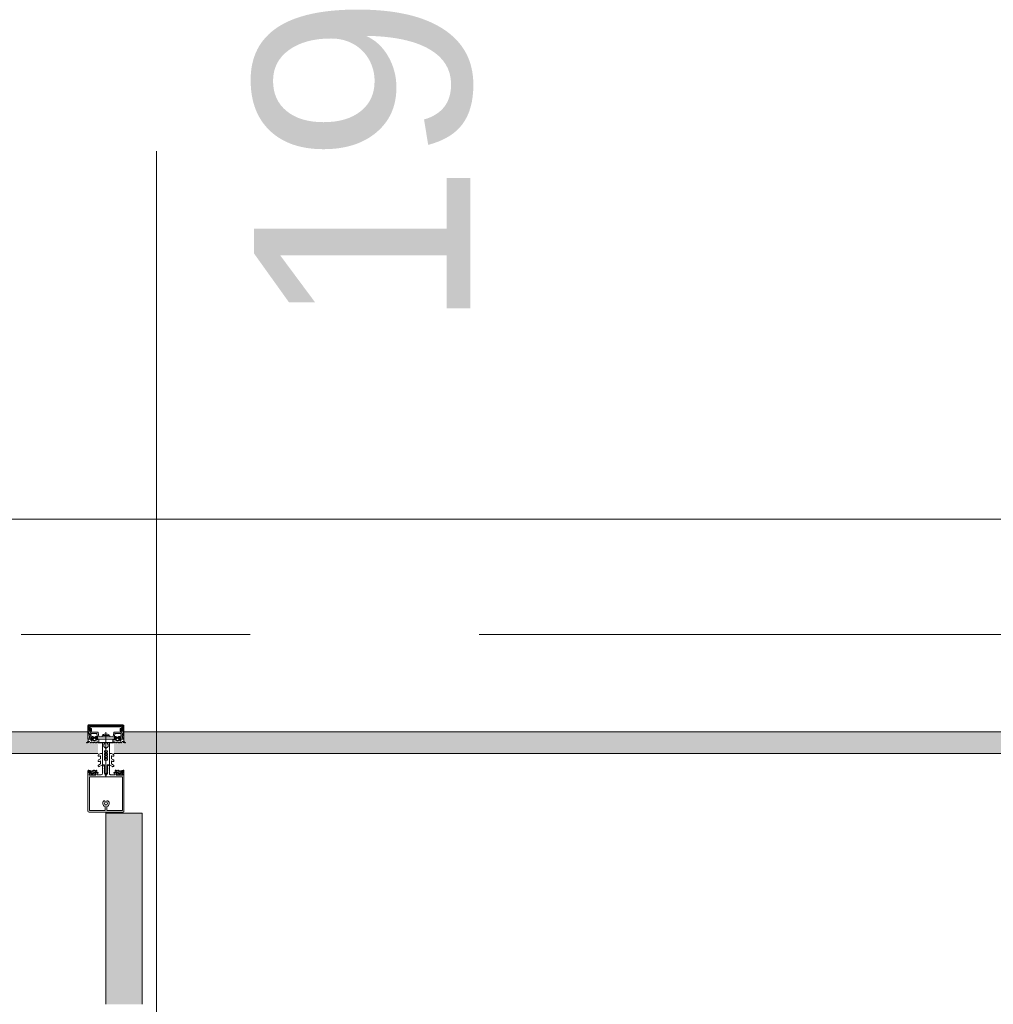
# Model space of a CAD drawing. Header units: centimetres. Extents: x -2574 to 3083, y -1 to 3760.
# Tile 49 of 58: x 1155 to 1290, y 3482 to 3619. Entities that reach past the tile are written whole.
import ezdxf

# ---------------------------------------------------------------- set-up
doc = ezdxf.new("R2010")
doc.units = ezdxf.units.CM
doc.linetypes.add('Oś', pattern=[222.25, 127, -31.75, 31.75, -31.75])
for name, color, linetype, lineweight in [('A-DETL-GENF', 92, 'Continuous', 9), ('A-FLOR', 192, 'Continuous', 13), ('A-GLAZ-CURT', 52, 'Continuous', 13), ('A-WALL', 113, 'Continuous', 13), ('S-GRID', 1, 'Continuous', 13), ('S-GRID-IDEN', 1, 'Continuous', 13)]:
    doc.layers.add(name, color=color, linetype=linetype, lineweight=lineweight)
doc.layers.add('A-WALL-PATT', color=111, linetype='Continuous', lineweight=13, plot=False)
doc.styles.add('Arial_4', font='arial.ttf', dxfattribs={"height": 30})

msp = doc.modelspace()

# ---------------------------------------------------------------- hatches: boundary and pattern name
at = {"layer": 'A-GLAZ-CURT', "lineweight": 9}
for points in [[(1166.28, 3516.83), (1166.28, 3518.33), (1164.88, 3518.33), (1164.88, 3519.83), (1029.88, 3519.83), (1029.88, 3518.33), (1028.48, 3518.33), (1028.48, 3516.83), (1164.88, 3516.83)], [(1306.28, 3516.83), (1306.28, 3518.33), (1304.88, 3518.33), (1304.88, 3519.83), (1169.88, 3519.83), (1169.88, 3518.33), (1168.48, 3518.33), (1168.48, 3516.83), (1304.88, 3516.83)]]:
    msp.add_hatch(color=251, dxfattribs=at).paths.add_polyline_path(points, flags=0)

# ---------------------------------------------------------------- linework, layer by layer
at = {"layer": 'A-DETL-GENF', "color": 251, "lineweight": 9, "extrusion": (0, 0, -1)}
for p, q in [((1169.73, 3520.83), (1165.03, 3520.83)), ((1169.51, 3520.52), (1165.24, 3520.52)), ((1165.25, 3520.67), (1169.5, 3520.67)), ((1165.03, 3519.36), (1165.23, 3519.79)), ((1165.06, 3519.92), (1165.34, 3519.92)), ((1165.32, 3519.58), (1165.25, 3519.41)), ((1165.28, 3519.82), (1166.24, 3519.82)), ((1165.4, 3519.08), (1165.48, 3519.18)), ((1166.03, 3519.64), (1165.41, 3519.64)), ((1165.54, 3519.02), (1165.54, 3518.9)), ((1165.71, 3519.07), (1165.59, 3519.07)), ((1165.64, 3518.86), (1165.73, 3519.02)), ((1165.66, 3519.13), (1165.89, 3519.13)), ((1165.82, 3519.02), (1165.91, 3518.86)), ((1165.97, 3519.07), (1165.85, 3519.07)), ((1166.02, 3518.9), (1166.02, 3519.02)), ((1166.07, 3519.18), (1166.15, 3519.08)), ((1166.29, 3519.77), (1166.39, 3519.17)), ((1166.42, 3519.14), (1167.35, 3519.14)), ((1167.78, 3519.36), (1166.97, 3519.36)), ((1167.15, 3519.51), (1167.6, 3519.51)), ((1167.38, 3519.81), (1167.38, 3513.65)), ((1167.4, 3519.14), (1168.33, 3519.14)), ((1168.36, 3519.17), (1168.47, 3519.77)), ((1168.52, 3519.82), (1169.48, 3519.82)), ((1168.68, 3519.18), (1168.6, 3519.08)), ((1169.34, 3519.64), (1168.72, 3519.64)), ((1168.74, 3518.9), (1168.74, 3519.02)), ((1168.79, 3519.07), (1168.91, 3519.07)), ((1168.93, 3519.02), (1168.84, 3518.86)), ((1169.09, 3519.13), (1168.86, 3519.13)), ((1169.11, 3518.86), (1169.02, 3519.02)), ((1169.05, 3519.07), (1169.17, 3519.07)), ((1169.22, 3519.02), (1169.22, 3518.9)), ((1169.35, 3519.08), (1169.27, 3519.18)), ((1169.42, 3519.92), (1169.7, 3519.92)), ((1169.51, 3519.41), (1169.43, 3519.58)), ((1169.52, 3519.79), (1169.72, 3519.36)), ((1164.78, 3518.33), (1164.69, 3518.33)), ((1165.2, 3518.34), (1165.11, 3518.5)), ((1165.3, 3518.43), (1165.25, 3518.34)), ((1165.37, 3518.81), (1165.43, 3518.81)), ((1165.5, 3518.75), (1165.37, 3518.75)), ((1165.42, 3518.34), (1165.37, 3518.43)), ((1165.4, 3518.64), (1165.43, 3518.68)), ((1165.52, 3518.43), (1165.47, 3518.34)), ((1165.55, 3518.7), (1165.55, 3518.69)), ((1165.59, 3518.85), (1165.61, 3518.85)), ((1165.59, 3518.67), (1165.61, 3518.68)), ((1165.64, 3518.34), (1165.59, 3518.43)), ((1165.66, 3518.66), (1165.66, 3518.65)), ((1165.74, 3518.43), (1165.69, 3518.34)), ((1165.71, 3518.63), (1165.72, 3518.65)), ((1165.77, 3518.64), (1165.78, 3518.63)), ((1165.86, 3518.34), (1165.81, 3518.43)), ((1165.83, 3518.63), (1165.84, 3518.65)), ((1165.89, 3518.66), (1165.9, 3518.65)), ((1165.96, 3518.43), (1165.91, 3518.34)), ((1165.94, 3518.85), (1165.97, 3518.85)), ((1165.95, 3518.66), (1165.95, 3518.68)), ((1166, 3518.7), (1166.01, 3518.69)), ((1166.08, 3518.34), (1166.03, 3518.43)), ((1166.13, 3518.81), (1166.19, 3518.81)), ((1166.18, 3518.42), (1166.13, 3518.34)), ((1166.3, 3518.34), (1166.25, 3518.42)), ((1167.08, 3517.83), (1167.08, 3518.04)), ((1167.68, 3517.83), (1167.68, 3518.04)), ((1168.45, 3518.34), (1168.5, 3518.42)), ((1168.63, 3518.81), (1168.56, 3518.81)), ((1168.57, 3518.42), (1168.62, 3518.34)), ((1168.67, 3518.34), (1168.72, 3518.43)), ((1168.76, 3518.7), (1168.74, 3518.69)), ((1168.81, 3518.85), (1168.79, 3518.85)), ((1168.79, 3518.43), (1168.84, 3518.34)), ((1168.8, 3518.66), (1168.8, 3518.68)), ((1168.86, 3518.66), (1168.85, 3518.65)), ((1168.89, 3518.34), (1168.94, 3518.43)), ((1168.92, 3518.63), (1168.91, 3518.65)), ((1168.98, 3518.64), (1168.97, 3518.63)), ((1169.01, 3518.43), (1169.06, 3518.34)), ((1169.04, 3518.63), (1169.03, 3518.65)), ((1169.1, 3518.66), (1169.09, 3518.65)), ((1169.11, 3518.34), (1169.16, 3518.43)), ((1169.17, 3518.85), (1169.14, 3518.85)), ((1169.16, 3518.67), (1169.14, 3518.68)), ((1169.2, 3518.7), (1169.2, 3518.69)), ((1169.23, 3518.43), (1169.28, 3518.34)), ((1169.26, 3518.75), (1169.39, 3518.75)), ((1169.35, 3518.64), (1169.32, 3518.68)), ((1169.39, 3518.81), (1169.33, 3518.81)), ((1169.33, 3518.34), (1169.38, 3518.43)), ((1169.45, 3518.43), (1169.5, 3518.34)), ((1169.55, 3518.34), (1169.64, 3518.5)), ((1169.98, 3518.33), (1170.06, 3518.33)), ((1166.61, 3516.85), (1166.34, 3516.69)), ((1166.46, 3516.48), (1166.55, 3516.53)), ((1166.63, 3516.48), (1166.63, 3516.16)), ((1166.83, 3516.86), (1166.64, 3516.86)), ((1166.88, 3515.29), (1166.88, 3516.81)), ((1167.88, 3515.29), (1167.88, 3516.81)), ((1167.93, 3516.86), (1168.11, 3516.86)), ((1168.13, 3516.48), (1168.13, 3516.16)), ((1168.14, 3516.85), (1168.41, 3516.69)), ((1168.29, 3516.48), (1168.2, 3516.53)), ((1166.6, 3516.12), (1166.34, 3515.97)), ((1166.6, 3515.39), (1166.34, 3515.24)), ((1166.46, 3515.75), (1166.55, 3515.8)), ((1166.46, 3515.02), (1166.85, 3515.24)), ((1166.63, 3515.76), (1166.63, 3515.43)), ((1166.88, 3514.05), (1166.88, 3515.18)), ((1166.93, 3515.23), (1167.03, 3515.23)), ((1167.74, 3515.23), (1167.83, 3515.23)), ((1167.88, 3515.18), (1167.88, 3514.05)), ((1168.29, 3515.02), (1167.9, 3515.24)), ((1168.13, 3515.76), (1168.13, 3515.43)), ((1168.15, 3516.12), (1168.41, 3515.97)), ((1168.15, 3515.39), (1168.41, 3515.24)), ((1168.29, 3515.75), (1168.2, 3515.8)), ((1164.88, 3508.94), (1164.88, 3513.54)), ((1165.03, 3514.41), (1164.9, 3514.41)), ((1165.01, 3514.52), (1164.91, 3514.52)), ((1165.29, 3514.3), (1165.07, 3514.4)), ((1165.09, 3508.94), (1165.09, 3513.54)), ((1165.16, 3514.07), (1165.12, 3514.05)), ((1165.12, 3514), (1165.24, 3513.9)), ((1165.47, 3514.41), (1165.33, 3514.46)), ((1165.33, 3514.05), (1165.66, 3514.05)), ((1165.35, 3513.91), (1165.36, 3513.92)), ((1165.4, 3513.94), (1165.59, 3513.94)), ((1165.66, 3514.25), (1165.44, 3514.25)), ((1165.58, 3514.51), (1165.53, 3514.43)), ((1165.68, 3514.43), (1165.63, 3514.51)), ((1165.63, 3513.92), (1165.64, 3513.91)), ((1165.71, 3514.09), (1165.71, 3514.2)), ((1165.8, 3514.51), (1165.75, 3514.43)), ((1165.75, 3513.9), (1165.88, 3514)), ((1165.87, 3514.05), (1165.84, 3514.07)), ((1165.9, 3514.43), (1165.85, 3514.51)), ((1166.02, 3514.51), (1165.97, 3514.43)), ((1167.19, 3514.43), (1167.17, 3514.42)), ((1167.17, 3514.4), (1167.19, 3514.39)), ((1167.2, 3514.37), (1167.2, 3514.23)), ((1167.3, 3514.06), (1167.33, 3514.04)), ((1167.45, 3514.06), (1167.43, 3514.04)), ((1167.55, 3514.37), (1167.55, 3514.23)), ((1167.56, 3514.43), (1167.59, 3514.42)), ((1167.59, 3514.4), (1167.56, 3514.39)), ((1168.73, 3514.51), (1168.78, 3514.43)), ((1168.85, 3514.43), (1168.9, 3514.51)), ((1168.88, 3514.05), (1168.91, 3514.07)), ((1169, 3513.9), (1168.88, 3514)), ((1168.95, 3514.51), (1169, 3514.43)), ((1169.05, 3514.09), (1169.05, 3514.2)), ((1169.07, 3514.43), (1169.12, 3514.51)), ((1169.09, 3514.25), (1169.32, 3514.25)), ((1169.42, 3514.05), (1169.09, 3514.05)), ((1169.12, 3513.92), (1169.11, 3513.91)), ((1169.35, 3513.94), (1169.16, 3513.94)), ((1169.17, 3514.51), (1169.22, 3514.43)), ((1169.28, 3514.41), (1169.42, 3514.46)), ((1169.4, 3513.91), (1169.39, 3513.92)), ((1169.46, 3514.3), (1169.69, 3514.4)), ((1169.64, 3514), (1169.51, 3513.9)), ((1169.6, 3514.07), (1169.63, 3514.05)), ((1169.67, 3508.94), (1169.67, 3513.54)), ((1169.73, 3514.41), (1169.86, 3514.41)), ((1169.75, 3514.52), (1169.85, 3514.52)), ((1169.88, 3508.94), (1169.88, 3513.54)), ((1164.88, 3508.88), (1164.88, 3510.53)), ((1167.26, 3510.07), (1167.26, 3510.2)), ((1167.26, 3509.72), (1167.26, 3509.78)), ((1167.28, 3509.45), (1167.28, 3508.99)), ((1167.48, 3508.99), (1167.48, 3509.45)), ((1167.5, 3510.2), (1167.5, 3510.07)), ((1167.5, 3509.78), (1167.5, 3509.72)), ((1169.88, 3510.53), (1169.88, 3508.87)), ((1169.74, 3508.73), (1165.03, 3508.73))]:
    msp.add_line(p, q, dxfattribs=at)
at = {"layer": 'A-DETL-GENF', "color": 251, "lineweight": 9, "extrusion": (0, 0, -1), "flags": 128}
for points in [[(-1164.88, 3520.68), (-1164.88, 3518.83), (-1164.99, 3518.83), (-1165.1, 3519.18)], [(-1165.39, 3519.97), (-1165.39, 3520.32), (-1165.26, 3520.32), (-1165.26, 3520.05), (-1165.01, 3520.05), (-1165.01, 3520.68), (-1169.75, 3520.68), (-1169.75, 3520.05), (-1169.5, 3520.05), (-1169.5, 3520.32), (-1169.37, 3520.32), (-1169.37, 3519.97)], [(-1165.19, 3520.47), (-1165.19, 3520.11), (-1165.05, 3520.11), (-1165.05, 3520.47)], [(-1169.7, 3520.47), (-1169.7, 3520.11), (-1169.56, 3520.11), (-1169.56, 3520.47)], [(-1169.65, 3519.18), (-1169.77, 3518.83), (-1169.88, 3518.83), (-1169.88, 3520.68)], [(-1165.04, 3519.33), (-1165.04, 3519.43), (-1165.01, 3519.55), (-1165.01, 3519.86)], [(-1165.32, 3519.26), (-1165.24, 3518.97), (-1165.43, 3518.97), (-1165.43, 3518.91), (-1165.35, 3518.83), (-1165.03, 3518.83), (-1165.13, 3519.2)], [(-1165.46, 3518.99), (-1165.46, 3519.01), (-1165.41, 3519.03)], [(-1166.15, 3519.03), (-1166.1, 3519.01), (-1166.1, 3518.99)], [(-1168.62, 3519.55), (-1168.52, 3518.97), (-1168.63, 3518.97), (-1168.63, 3518.91), (-1168.55, 3518.83), (-1166.21, 3518.83), (-1166.13, 3518.91), (-1166.13, 3518.97), (-1166.24, 3518.97), (-1166.13, 3519.55)], [(-1167.9, 3519.3), (-1167.92, 3519.15), (-1166.84, 3519.15), (-1166.86, 3519.3)], [(-1168.61, 3519.03), (-1168.66, 3519.01), (-1168.66, 3518.99)], [(-1169.3, 3518.99), (-1169.3, 3519.01), (-1169.35, 3519.03)], [(-1169.63, 3519.2), (-1169.73, 3518.83), (-1169.41, 3518.83), (-1169.33, 3518.91), (-1169.33, 3518.97), (-1169.51, 3518.97), (-1169.43, 3519.26)], [(-1169.75, 3519.87), (-1169.75, 3519.55), (-1169.72, 3519.43), (-1169.72, 3519.33)], [(-1164.9, 3518.54), (-1164.9, 3518.81), (-1165.31, 3518.81)], [(-1166.17, 3518.75), (-1166.05, 3518.75), (-1166.05, 3518.72), (-1166.18, 3518.74)], [(-1166.26, 3518.81), (-1166.4, 3518.81), (-1166.4, 3518.42), (-1166.35, 3518.34)], [(-1167.18, 3518.22), (-1167.18, 3518.33), (-1166.88, 3518.33), (-1166.88, 3515.26), (-1167.2, 3515.26), (-1167.2, 3514.45)], [(-1167.11, 3517.75), (-1167.38, 3517.53), (-1167.38, 3517.23), (-1167.18, 3517.23), (-1167.18, 3517.03), (-1167.28, 3517.03), (-1167.28, 3516.86), (-1167.18, 3516.86), (-1167.18, 3516.66), (-1167.38, 3516.66), (-1167.38, 3516.5), (-1167.18, 3516.5), (-1167.18, 3516.3), (-1167.28, 3516.3), (-1167.28, 3516.13), (-1167.18, 3516.13), (-1167.18, 3515.93), (-1167.38, 3515.93), (-1167.38, 3514.03), (-1167.38, 3515.93), (-1167.58, 3515.93), (-1167.58, 3516.13), (-1167.48, 3516.13), (-1167.48, 3516.3), (-1167.58, 3516.3), (-1167.58, 3516.5), (-1167.38, 3516.5), (-1167.38, 3516.66), (-1167.58, 3516.66), (-1167.58, 3516.86), (-1167.48, 3516.86), (-1167.48, 3517.03), (-1167.58, 3517.03), (-1167.58, 3517.23), (-1167.38, 3517.23), (-1167.38, 3517.53), (-1167.64, 3517.75)], [(-1167.58, 3518.22), (-1167.58, 3518.33), (-1167.88, 3518.33), (-1167.88, 3515.26), (-1167.55, 3515.26), (-1167.55, 3514.45)], [(-1168.49, 3518.81), (-1168.36, 3518.81), (-1168.36, 3518.42), (-1168.4, 3518.34)], [(-1168.58, 3518.75), (-1168.7, 3518.75), (-1168.7, 3518.72), (-1168.57, 3518.74)], [(-1169.86, 3518.54), (-1169.86, 3518.81), (-1169.45, 3518.81)], [(-1167.13, 3515.13), (-1167.13, 3515.04), (-1167.18, 3515.01), (-1167.18, 3514.88), (-1167.13, 3514.86), (-1167.18, 3514.83), (-1167.18, 3514.7), (-1167.13, 3514.68), (-1167.18, 3514.65), (-1167.18, 3514.52), (-1167.13, 3514.5), (-1167.18, 3514.47), (-1167.18, 3514.34), (-1167.13, 3514.32), (-1167.18, 3514.29), (-1167.18, 3514.16), (-1167.13, 3514.14), (-1167.18, 3514.11), (-1167.18, 3514.07), (-1167.29, 3513.88)], [(-1167.46, 3513.88), (-1167.58, 3514.07), (-1167.58, 3514.2), (-1167.63, 3514.23), (-1167.58, 3514.25), (-1167.58, 3514.38), (-1167.63, 3514.41), (-1167.58, 3514.43), (-1167.58, 3514.56), (-1167.63, 3514.59), (-1167.58, 3514.61), (-1167.58, 3514.74), (-1167.63, 3514.77), (-1167.58, 3514.79), (-1167.58, 3514.92), (-1167.63, 3514.95), (-1167.58, 3514.97), (-1167.58, 3515.1), (-1167.63, 3515.13)], [(-1164.88, 3514.39), (-1164.88, 3514.25), (-1165.08, 3514.25), (-1165.13, 3514.26)], [(-1164.88, 3513.43), (-1164.88, 3514.23), (-1165.07, 3514.23), (-1165.15, 3514.15), (-1165.15, 3514.09), (-1165.03, 3514.09), (-1165.03, 3513.86), (-1165.47, 3513.86)], [(-1165.09, 3513.43), (-1165.09, 3513.63), (-1169.67, 3513.63), (-1169.67, 3513.43)], [(-1165.52, 3513.86), (-1165.97, 3513.86), (-1165.97, 3514.09), (-1165.85, 3514.09), (-1165.85, 3514.15), (-1165.93, 3514.23), (-1166.29, 3514.23), (-1166.29, 3514.11), (-1166.17, 3514.11), (-1166.17, 3513.9), (-1166.73, 3513.9)], [(-1165.86, 3514.26), (-1165.92, 3514.25), (-1166.12, 3514.25), (-1166.12, 3514.44), (-1166.07, 3514.51)], [(-1168.03, 3513.9), (-1168.59, 3513.9), (-1168.59, 3514.11), (-1168.47, 3514.11), (-1168.47, 3514.23), (-1168.83, 3514.23), (-1168.91, 3514.15), (-1168.91, 3514.09), (-1168.79, 3514.09), (-1168.79, 3513.86), (-1169.23, 3513.86)], [(-1168.89, 3514.26), (-1168.84, 3514.25), (-1168.64, 3514.25), (-1168.64, 3514.44), (-1168.68, 3514.51)], [(-1169.28, 3513.86), (-1169.73, 3513.86), (-1169.73, 3514.09), (-1169.61, 3514.09), (-1169.61, 3514.15), (-1169.69, 3514.23), (-1169.88, 3514.23), (-1169.88, 3513.43)], [(-1169.88, 3514.39), (-1169.88, 3514.25), (-1169.67, 3514.25), (-1169.62, 3514.26)], [(-1167.23, 3508.94), (-1165.09, 3508.94), (-1165.09, 3510.53)], [(-1169.67, 3510.53), (-1169.67, 3508.94), (-1167.53, 3508.94)]]:
    msp.add_lwpolyline(points, dxfattribs=at)
for points in [[(-1168.35, 3518.37), (-1166.41, 3518.37), (-1166.41, 3518.82), (-1168.35, 3518.82)], [(-1168.35, 3518.33), (-1166.41, 3518.33), (-1166.41, 3518.37), (-1168.35, 3518.37)]]:
    msp.add_lwpolyline(points, close=True, dxfattribs=at)
at = {"layer": 'A-DETL-GENF', "color": 251, "lineweight": 9, "extrusion": (0, 0, -1)}
for centre, radius, start, end in [((-1165.03, 3520.68), 0.15, 359.9938, 90.0062), ((-1165.25, 3520.47), 0.2, 359.9718, 90.0352), ((-1165.24, 3520.47), 0.0499, 359.8796, 90.0225), ((-1169.5, 3520.47), 0.2, 90.0295, 179.9723), ((-1169.51, 3520.47), 0.0501, 90.0875, 179.9336), ((-1169.73, 3520.68), 0.15, 90.0494, 179.9506), ((-1165.06, 3519.86), 0.0512, 0.5709, 88.6482), ((-1165.09, 3519.33), 0.06, 278.4417, 25), ((-1165.11, 3519.33), 0.07, 300.0064, 0), ((-1165.04, 3519.21), 0.07, 120.0064, 198), ((-1165.07, 3519.22), 0.06, 98.4417, 195), ((-1165.28, 3519.77), 0.05, 25, 90), ((-1165.3, 3519.39), 0.06, 288.8192, 25), ((-1165.26, 3519.28), 0.06, 108.8192, 195), ((-1165.41, 3519.54), 0.1, 25, 90), ((-1165.34, 3519.97), 0.05, 180, 270.0001), ((-1165.42, 3519.06), 0.03, 300.0049, 39.9897), ((-1165.76, 3518.91), 0.314, 345.4979, 14.5021), ((-1165.54, 3519.13), 0.08, 39.9967, 157.3844), ((-1165.59, 3519.02), 0.05, 359.9899, 90.0101), ((-1165.59, 3518.9), 0.05, 269.9897, 0.0103), ((-1165.66, 3519.18), 0.05, 270.0003, 337.3776), ((-1165.71, 3519.04), 0.03, 89.9936, 210.0024), ((-1165.85, 3519.04), 0.03, 330.0027, 90.0013), ((-1165.89, 3519.18), 0.05, 202.6209, 270.0012), ((-1166.01, 3519.13), 0.08, 22.6228, 139.9969), ((-1165.97, 3519.02), 0.05, 90.0092, 179.9908), ((-1165.97, 3518.9), 0.05, 180.009, 269.991), ((-1166.03, 3519.54), 0.1, 90, 170), ((-1165.79, 3518.91), 0.314, 165.517, 193.1975), ((-1166.13, 3519.06), 0.03, 139.9887, 240.0017), ((-1166.24, 3519.77), 0.05, 90, 170), ((-1166.42, 3519.17), 0.03, 270, 350), ((-1167.07, 3519.25), 0.22, 13.9707, 62.728), ((-1167.38, 3518.62), 0.921, 63.7078, 75.8284), ((-1167.38, 3519.15), 0.0256, 192.6804, 347.3196), ((-1167.38, 3518.62), 0.92, 104.1683, 116.293), ((-1167.68, 3519.25), 0.22, 117.2746, 166.0268), ((-1168.33, 3519.17), 0.03, 190, 270), ((-1168.52, 3519.77), 0.05, 10, 90), ((-1168.62, 3519.06), 0.03, 299.9983, 40.0113), ((-1168.72, 3519.54), 0.1, 10, 90), ((-1168.96, 3518.91), 0.314, 346.8025, 14.483), ((-1168.74, 3519.13), 0.08, 40.0031, 157.3772), ((-1168.79, 3519.02), 0.05, 0.0092, 89.9908), ((-1168.79, 3518.9), 0.05, 270.009, 359.991), ((-1168.86, 3519.18), 0.05, 269.9988, 337.3791), ((-1168.91, 3519.04), 0.03, 89.9987, 209.9973), ((-1169.05, 3519.04), 0.03, 329.9976, 90.0064), ((-1169.09, 3519.18), 0.05, 202.6224, 269.9997), ((-1169.21, 3519.13), 0.08, 22.6156, 140.0033), ((-1169.17, 3519.02), 0.05, 89.9899, 180.0101), ((-1169.17, 3518.9), 0.05, 179.9897, 270.0103), ((-1168.99, 3518.91), 0.314, 165.4979, 194.5021), ((-1169.34, 3519.54), 0.1, 90, 155), ((-1169.33, 3519.06), 0.03, 140.0103, 239.9951), ((-1169.42, 3519.97), 0.05, 269.9981, 0.0017), ((-1169.49, 3519.28), 0.06, 345, 71.1808), ((-1169.45, 3519.39), 0.06, 155, 251.1808), ((-1169.48, 3519.77), 0.05, 90, 155), ((-1169.68, 3519.22), 0.06, 345, 81.5583), ((-1169.72, 3519.21), 0.07, 342, 59.9983), ((-1169.67, 3519.33), 0.06, 155, 261.5583), ((-1169.65, 3519.33), 0.07, 180, 239.9983), ((-1169.7, 3519.87), 0.0498, 89.8262, 180.1735), ((-1164.69, 3518.36), 0.03, 269.9022, 81.6433), ((-1164.64, 3518.67), 0.286, 207.5921, 261.6433), ((-1164.78, 3518.53), 0.2, 260.4545, 269.9022), ((-1164.76, 3518.62), 0.291, 205.3637, 260.4545), ((-1165.07, 3518.47), 0.05, 25.3637, 150.1649), ((-1165.23, 3518.36), 0.03, 210.7154, 330.1649), ((-1165.37, 3518.68), 0.065, 270, 90), ((-1165.34, 3518.4), 0.0417, 35.132, 144.868), ((-1165.34, 3518.81), 0.03, 180, 0), ((-1165.37, 3518.66), 0.04, 209.9937, 270), ((-1165.45, 3518.36), 0.03, 210.5887, 329.5346), ((-1165.43, 3518.84), 0.03, 180.0185, 269.0948), ((-1165.52, 3518.63), 0.1, 30.0023, 89.1728), ((-1165.5, 3518.7), 0.05, 90, 125.0779), ((-1165.52, 3518.7), 0.0339, 89.1783, 176.9975), ((-1165.78, 3519.1), 0.44, 234.1588, 305.0779), ((-1165.56, 3518.4), 0.0415, 35.012, 144.988), ((-1165.58, 3518.69), 0.0272, 240.011, 356.9853), ((-1165.61, 3518.88), 0.03, 209.9936, 270.0121), ((-1165.62, 3518.65), 0.0316, 60.007, 161.9967), ((-1165.67, 3518.36), 0.03, 210.1448, 329.5346), ((-1165.69, 3518.65), 0.03, 225.0005, 342.0009), ((-1165.75, 3518.62), 0.0316, 44.991, 147.0104), ((-1165.78, 3518.4), 0.043, 37.8436, 143.8234), ((-1165.81, 3518.65), 0.03, 210.0003, 326.9985), ((-1165.87, 3518.63), 0.0316, 30.0026, 131.9974), ((-1165.89, 3518.36), 0.03, 210.3449, 329.5346), ((-1165.92, 3518.67), 0.03, 194.9955, 312.0028), ((-1165.94, 3518.88), 0.03, 269.9893, 330.005), ((-1165.98, 3518.67), 0.03, 15.0015, 116.9968), ((-1166, 3518.4), 0.0419, 35.4665, 144.6999), ((-1166.02, 3518.72), 0.03, 180.0112, 296.991), ((-1166.05, 3518.72), 0.03, 54.1588, 90), ((-1166.11, 3518.36), 0.03, 210.3446, 329.7685), ((-1166.13, 3518.84), 0.03, 270, 13.1975), ((-1166.17, 3518.78), 0.033, 125.0901, 270), ((-1166.18, 3518.79), 0.05, 187.1737, 270.0088), ((-1166.22, 3518.41), 0.0416, 26.9541, 151.568), ((-1166.26, 3518.78), 0.03, 7.1885, 89.997), ((-1166.33, 3518.36), 0.03, 209.7965, 330.132), ((-1167.18, 3518.04), 0.1, 0, 60), ((-1167.18, 3517.83), 0.1, 310, 0), ((-1167.08, 3518.22), 0.1, 180, 240), ((-1167.68, 3518.22), 0.1, 300, 0), ((-1167.58, 3518.04), 0.1, 120, 180), ((-1167.58, 3517.83), 0.1, 180, 230), ((-1168.43, 3518.36), 0.03, 209.868, 330.2035), ((-1168.49, 3518.78), 0.03, 90.003, 172.8115), ((-1168.54, 3518.41), 0.0416, 28.432, 153.0459), ((-1168.57, 3518.79), 0.05, 269.9912, 352.8263), ((-1168.58, 3518.78), 0.033, 270, 54.9099), ((-1168.65, 3518.36), 0.03, 210.2315, 329.6554), ((-1168.63, 3518.84), 0.03, 166.8025, 270), ((-1168.7, 3518.72), 0.03, 90, 125.8412), ((-1168.73, 3518.72), 0.03, 243.009, 359.9888), ((-1168.98, 3519.1), 0.44, 234.9221, 305.8412), ((-1168.76, 3518.4), 0.0419, 35.3001, 144.5335), ((-1168.77, 3518.67), 0.03, 63.0032, 164.9985), ((-1168.83, 3518.67), 0.03, 227.9972, 345.0045), ((-1168.81, 3518.88), 0.03, 209.995, 270.0107), ((-1168.87, 3518.36), 0.03, 210.4654, 329.6551), ((-1168.88, 3518.63), 0.0316, 48.0026, 149.9974), ((-1168.95, 3518.65), 0.03, 213.0015, 329.9997), ((-1168.98, 3518.4), 0.043, 36.1766, 142.1564), ((-1169.01, 3518.62), 0.0316, 32.9896, 135.009), ((-1169.07, 3518.65), 0.03, 197.9991, 314.9995), ((-1169.09, 3518.36), 0.03, 210.4654, 329.8552), ((-1169.13, 3518.65), 0.0316, 18.0033, 119.993), ((-1169.14, 3518.88), 0.03, 269.9879, 330.0064), ((-1169.18, 3518.69), 0.0272, 183.0147, 299.989), ((-1169.2, 3518.4), 0.0415, 35.012, 144.988), ((-1169.24, 3518.7), 0.0339, 3.0025, 90.8217), ((-1169.26, 3518.7), 0.05, 54.9221, 90), ((-1169.24, 3518.63), 0.1, 90.8272, 149.9977), ((-1169.31, 3518.36), 0.03, 210.4654, 329.4113), ((-1169.33, 3518.84), 0.03, 270.9052, 359.9815), ((-1169.39, 3518.66), 0.04, 270, 330.0063), ((-1169.42, 3518.4), 0.0417, 35.132, 144.868), ((-1169.42, 3518.81), 0.03, 180, 0), ((-1169.39, 3518.68), 0.065, 90, 270), ((-1169.53, 3518.36), 0.03, 209.8351, 329.2846), ((-1169.68, 3518.47), 0.05, 29.8351, 154.6363), ((-1169.99, 3518.62), 0.291, 279.5455, 334.6363), ((-1170.11, 3518.67), 0.286, 278.3567, 332.4079), ((-1169.98, 3518.53), 0.2, 270.0978, 279.5455), ((-1170.06, 3518.36), 0.03, 98.3567, 270.0978), ((-1166.4, 3516.58), 0.125, 240, 60), ((-1166.58, 3516.48), 0.05, 60, 180), ((-1166.58, 3516.16), 0.05, 180, 240), ((-1166.64, 3516.81), 0.05, 60, 90), ((-1166.83, 3516.81), 0.05, 90, 180), ((-1167.93, 3516.81), 0.05, 0, 90), ((-1168.11, 3516.81), 0.05, 90, 120), ((-1168.18, 3516.48), 0.05, 0, 120), ((-1168.18, 3516.16), 0.05, 300, 0), ((-1168.35, 3516.58), 0.125, 120, 300), ((-1166.4, 3515.86), 0.125, 240, 60), ((-1166.4, 3515.13), 0.125, 240, 60), ((-1166.58, 3515.76), 0.05, 60, 180), ((-1166.58, 3515.43), 0.05, 180, 240), ((-1166.83, 3515.29), 0.05, 180, 240), ((-1166.93, 3515.18), 0.05, 359.9899, 90.0101), ((-1167.03, 3515.13), 0.0999, 89.9704, 180.0296), ((-1167.75, 3515.1), 0.126, 11.5693, 85.5931), ((-1167.83, 3515.18), 0.05, 90.9313, 179.9852), ((-1167.93, 3515.29), 0.05, 300, 0), ((-1168.18, 3515.76), 0.05, 0, 120), ((-1168.18, 3515.43), 0.05, 300, 0), ((-1168.35, 3515.86), 0.125, 120, 300), ((-1168.35, 3515.13), 0.125, 120, 300), ((-1164.94, 3514.49), 0.059, 268.5974, 14.6036), ((-1164.9, 3514.39), 0.02, 0.0007, 89.9993), ((-1164.91, 3514.5), 0.02, 14.6036, 90), ((-1164.95, 3513.5), 0.933, 89.587, 113.0035), ((-1164.98, 3513.53), 0.997, 91.4989, 110.69), ((-1165.03, 3514.31), 0.1, 90.0001, 114), ((-1165.14, 3514.02), 0.03, 308.5798, 59.9915), ((-1165.14, 3514.23), 0.03, 75.4027, 194.3746), ((-1165.43, 3514.15), 0.277, 346.6587, 14.3746), ((-1165.15, 3514.09), 0.02, 166.6587, 240.0171), ((-1165.29, 3513.96), 0.08, 218.8475, 309.685), ((-1165.44, 3514.1), 0.148, 352.4164, 90.2404), ((-1165.3, 3514.33), 0.0337, 113.0035, 294), ((-1165.34, 3514.1), 0.0496, 272.7559, 339.6878), ((-1165.4, 3513.89), 0.05, 38.8475, 90), ((-1165.49, 3514.45), 0.05, 210.069, 290.536), ((-1165.5, 3513.86), 0.0255, 192.35, 347.65), ((-1165.61, 3514.5), 0.03, 30.0871, 149.9129), ((-1165.59, 3513.89), 0.05, 90, 141.1528), ((-1165.7, 3513.96), 0.08, 230.315, 321.1528), ((-1165.66, 3514.2), 0.0502, 93.3323, 179.7322), ((-1165.66, 3514.1), 0.0499, 189.2263, 266.9893), ((-1165.72, 3514.45), 0.0402, 207.7922, 332.3701), ((-1165.83, 3514.5), 0.0299, 30.122, 155.064), ((-1165.86, 3514.23), 0.03, 345.6254, 104.5942), ((-1165.56, 3514.15), 0.277, 165.6254, 193.341), ((-1165.85, 3514.09), 0.02, 299.9847, 13.341), ((-1165.86, 3514.02), 0.03, 120.0085, 231.4202), ((-1165.94, 3514.45), 0.0414, 208.176, 331.824), ((-1166.05, 3514.5), 0.0301, 30.1258, 149.8742), ((-1166.73, 3514.05), 0.15, 179.9706, 270.0294), ((-1167.17, 3514.41), 0.01, 300.0303, 59.9802), ((-1167.18, 3514.45), 0.02, 180, 239.9802), ((-1167.18, 3514.37), 0.02, 120.0303, 180), ((-1167.4, 3514.23), 0.2, 300, 0), ((-1167.38, 3513.92), 0.1, 208.7984, 331.2016), ((-1167.38, 3514.13), 0.1, 270, 300), ((-1167.38, 3514.13), 0.1, 240, 270), ((-1167.35, 3514.23), 0.2, 180, 240), ((-1167.57, 3514.45), 0.02, 300.0198, 0), ((-1167.57, 3514.37), 0.02, 0, 59.9697), ((-1167.58, 3514.41), 0.01, 120.0198, 239.9697), ((-1168.03, 3514.05), 0.15, 269.9706, 0.0294), ((-1168.7, 3514.5), 0.0301, 30.1258, 149.8742), ((-1168.82, 3514.45), 0.0414, 208.176, 331.824), ((-1168.89, 3514.02), 0.03, 308.5798, 59.9915), ((-1168.9, 3514.23), 0.03, 75.4058, 194.3746), ((-1168.93, 3514.5), 0.0299, 24.936, 149.878), ((-1169.19, 3514.15), 0.277, 346.659, 14.3746), ((-1168.9, 3514.09), 0.02, 166.659, 240.0153), ((-1169.04, 3514.45), 0.0402, 207.6299, 332.2078), ((-1169.05, 3513.96), 0.08, 218.8472, 309.685), ((-1169.1, 3514.2), 0.0502, 0.2678, 86.6677), ((-1169.1, 3514.1), 0.0499, 273.0107, 350.7737), ((-1169.15, 3514.5), 0.03, 30.0871, 149.9129), ((-1169.16, 3513.89), 0.05, 38.8472, 90), ((-1169.26, 3514.45), 0.05, 249.464, 329.931), ((-1169.26, 3513.86), 0.0255, 192.35, 347.65), ((-1169.32, 3514.1), 0.148, 89.7596, 187.5836), ((-1169.35, 3513.89), 0.05, 90, 141.1525), ((-1169.46, 3513.96), 0.08, 230.315, 321.1525), ((-1169.77, 3513.53), 0.997, 69.31, 88.5011), ((-1169.45, 3514.33), 0.0337, 246, 66.9965), ((-1169.42, 3514.1), 0.0496, 200.3122, 267.2441), ((-1169.8, 3513.5), 0.933, 66.9965, 90.413), ((-1169.62, 3514.23), 0.03, 345.6254, 104.5973), ((-1169.32, 3514.15), 0.277, 165.6254, 193.3413), ((-1169.61, 3514.09), 0.02, 299.9829, 13.3413), ((-1169.62, 3514.02), 0.03, 120.0085, 231.4202), ((-1169.73, 3514.31), 0.1, 66, 89.9999), ((-1169.81, 3514.49), 0.059, 165.3964, 271.4026), ((-1169.85, 3514.5), 0.02, 90, 165.3964), ((-1169.86, 3514.39), 0.02, 90.0007, 179.9993), ((-1167.38, 3509.93), 0.45, 287.4982, 51.0552), ((-1167.16, 3510.2), 0.1, 51.0552, 180), ((-1167.38, 3509.93), 0.21, 323.7768, 36.2232), ((-1167.23, 3510.07), 0.03, 180, 310.3193), ((-1167.23, 3509.78), 0.03, 49.6807, 180), ((-1167.23, 3509.45), 0.05, 107.4982, 180), ((-1167.38, 3509.93), 0.24, 240, 300), ((-1167.53, 3509.45), 0.05, 0, 72.583), ((-1167.6, 3510.2), 0.1, 0, 128.9448), ((-1167.53, 3510.07), 0.03, 229.6807, 0), ((-1167.53, 3509.78), 0.03, 0, 130.3193), ((-1167.38, 3509.93), 0.45, 128.9448, 252.583), ((-1167.38, 3509.93), 0.21, 143.7768, 216.2232), ((-1165.03, 3508.88), 0.15, 270.0003, 359.9997), ((-1167.23, 3508.99), 0.05, 180.0077, 269.9923), ((-1167.53, 3508.99), 0.05, 269.9791, 0.0209), ((-1169.73, 3508.88), 0.15, 180.1055, 263.878)]:
    msp.add_arc(centre, radius, start, end, dxfattribs=at)
at = {"layer": 'A-FLOR', "color": 251, "lineweight": 9}
for p, q in [((1309.88, 3549.33), (607.38, 3549.33)), ((1167.38, 3508.58), (1167.38, 3508.73))]:
    msp.add_line(p, q, dxfattribs=at)
at = {"layer": 'A-GLAZ-CURT', "color": 251, "lineweight": 9}
for p, q in [((1164.88, 3519.83), (1029.88, 3519.83)), ((1304.88, 3519.83), (1169.88, 3519.83)), ((1028.48, 3516.83), (1166.28, 3516.83)), ((1168.48, 3516.83), (1306.28, 3516.83))]:
    msp.add_line(p, q, dxfattribs=at)
at = {"layer": 'A-WALL', "color": 251, "lineweight": 9}
for p, q in [((1172.38, 3508.58), (1167.38, 3508.58)), ((1167.38, 3508.58), (1167.38, 3482.08)), ((1172.38, 3482.08), (1172.38, 3508.58))]:
    msp.add_line(p, q, dxfattribs=at)
at = {"layer": 'A-WALL-PATT', "color": 251, "linetype": 'Continuous', "lineweight": 9, "extrusion": (0, 0, -1)}
for points in [[(-1167.38, 3482.08), (-1172.38, 3508.58), (-1167.38, 3508.58)], [(-1172.38, 3508.58), (-1167.38, 3482.08), (-1172.38, 3482.08)]]:
    msp.add_solid(points, dxfattribs=at)
at = {"layer": 'S-GRID', "color": 251, "linetype": 'Oś', "lineweight": 9}
for p, q in [((1174.38, 3600.33), (1174.38, 2843.33)), ((-1225.62, 3533.33), (1983.25, 3533.33))]:
    msp.add_line(p, q, dxfattribs=at)

# ---------------------------------------------------------------- texts
at = {"layer": 'S-GRID-IDEN', "color": 251, "lineweight": 9, "style": 'Arial_4'}
msp.add_text('19', height=30, rotation=90, dxfattribs=at).set_placement((1217.88, 3575.35))

doc.saveas('drawing.dxf')
